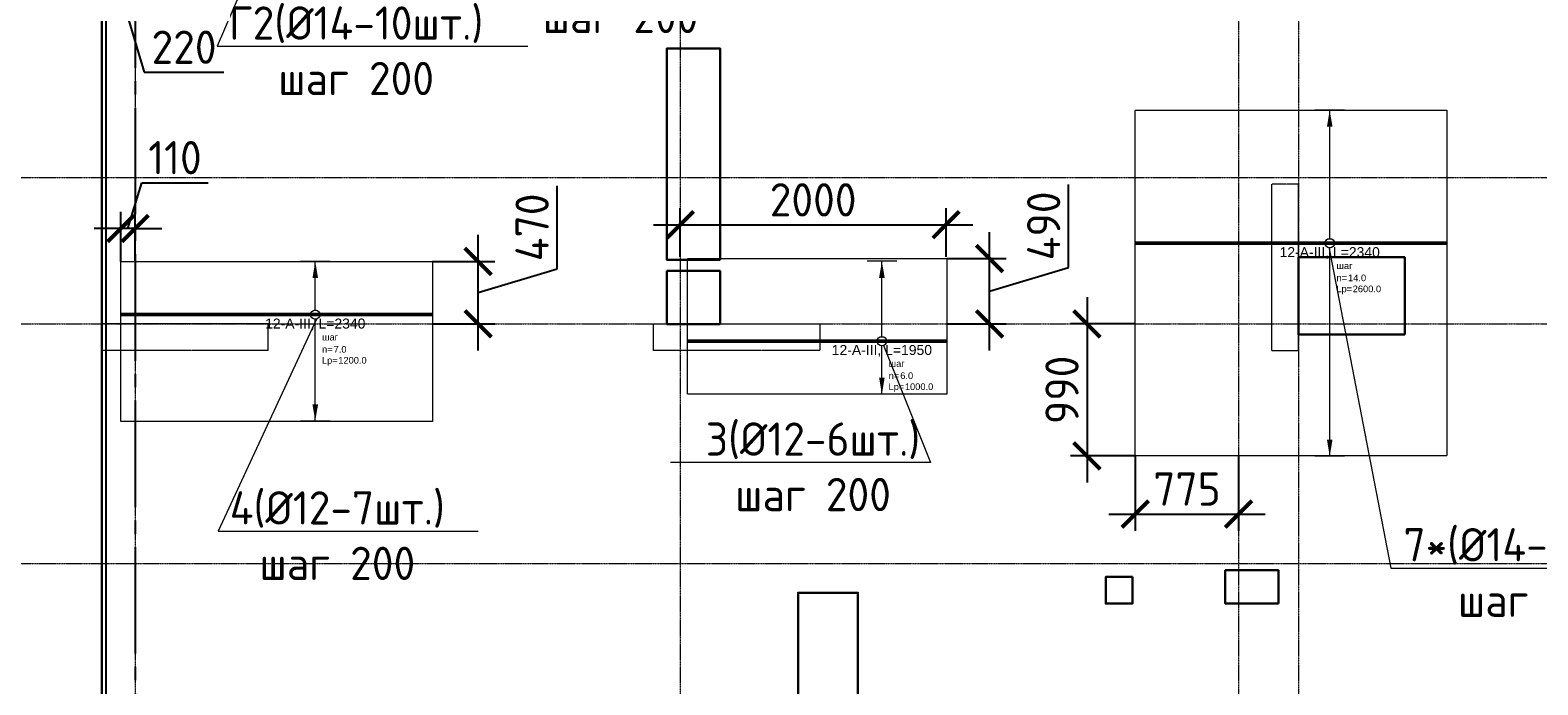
# Model space of a CAD drawing. Header units: millimetres. Extents: x -42044588 to 856694, y -806701 to 941911.
# Tile 218 of 256: x 3247 to 14588, y -425863 to -420944. Entities that reach past the tile are written whole.
import ezdxf
from ezdxf import colors
from ezdxf.entities.mleader import LeaderData, LeaderLine
from ezdxf.enums import TextEntityAlignment as Align
from ezdxf.math import Vec2, Vec3

# ---------------------------------------------------------------- set-up
doc = ezdxf.new("R2010")
doc.units = ezdxf.units.MM
doc.set_wipeout_variables(frame=1)
for name, pattern in [('01 Штриховая _4 мм_', [6, 3.5, -2.5]), ('______5', [1100, 800, -100, 100, -100]), ('DASHED', [7, 5, -2, 0]), ('GOST2.303 4', [7, 5, -2, 0]), ('осевая', [50.8, 31.75, -6.35, 6.35, -6.35])]:
    doc.linetypes.add(name, pattern=pattern)
doc.layers.add('0 @ 100', color=7, linetype='Continuous')
for name, color, linetype, lineweight in [('907Сл Осевые', 1, 'Continuous', 0), ('АрмСтер', 2, 'Continuous', 50), ('контур распр. стерхней', 2, 'GOST2.303 4', 20), ('Оси', 40, '______5', 18), ('Перекрытие ж_бетон', 1, 'Continuous', 30), ('подоснова', 151, 'Continuous', 5), ('РАЗМЕРЫ', 1, 'Continuous', 9)]:
    doc.layers.add(name, color=color, linetype=linetype, lineweight=lineweight)
doc.layers.add('АрмСтер_атрибуты', color=2, linetype='Continuous', lineweight=0, plot=False)
doc.layers.add('Колонна_ бетон', color=7, linetype='Continuous', lineweight=50, true_color=0xb4b496)
doc.styles.add('GOST-2.304_Type-B', font='GOST_Common.ttf')
doc.styles.get("Standard").update_dxf_attribs({"font": 'arial.ttf'})
doc.styles.add('Аннотативный', font='arial.ttf')
doc.styles.add('ГОСТ', font='GOST_Common.ttf')
doc.dimstyles.new('СПДС', dxfattribs={"dimscale": 100, "dimtxt": 2.5, "dimasz": 2, "dimexe": 1.25, "dimexo": 0, "dimtad": 1, "dimdec": 0, "dimrnd": 5, "dimtxsty": 'GOST-2.304_Type-B', "dimblk": 'ARCHTICK', "dimcen": 2.5, "dimdle": 2, "dimclrd": 1, "dimclre": 1, "dimclrt": 1, "dimadec": 0, "dimazin": 2, "dimtfac": 0.75, "dimtdec": 0, "dimtmove": 1, "dimatfit": 3, "dimfxl": 0, "dimtolj": 1, "dimarcsym": 0})

# ---------------------------------------------------------------- blocks, each defined once
blk = doc.blocks.new('подложка стн 1-го этажа')
at = {"layer": 'Колонна_ бетон', "color": 252, "linetype": 'DASHED', "lineweight": 0, "ltscale": 0.5, "true_color": 0x939598, "transparency": 33554687}
for p, q in [((16794, 19962, -200), (16594, 19962, -200)), ((16594, 19962, -200), (16594, 19962, -200)), ((16594, 18712, -200), (16594, 19962, -200)), ((16794, 19962, -200), (16794, 19962, -200)), ((16794, 18712, -200), (16794, 19962, -200)), ((7794, 18712, -200), (7794, 18912, -200)), ((7794, 18912, -200), (7794, 18912, -200)), ((9044, 18912, -200), (7794, 18912, -200)), ((9044, 18912, -200), (9044, 18912, -200)), ((9044, 18712, -200), (9044, 18912, -200)), ((11944, 18912, -200), (11944, 18912, -200)), ((11944, 18712, -200), (11944, 18912, -200)), ((11944, 18912, -200), (13194, 18912, -200)), ((13194, 18912, -200), (13194, 18912, -200)), ((13194, 18912, -200), (13194, 18712, -200)), ((9044, 18712, -200), (7794, 18712, -200)), ((7794, 18712, -200), (7794, 18712, -200)), ((9044, 18712, -200), (9044, 18712, -200)), ((13194, 18712, -200), (11944, 18712, -200)), ((11944, 18712, -200), (11944, 18712, -200)), ((13194, 18712, -200), (13194, 18712, -200)), ((16594, 18712, -200), (16794, 18712, -200)), ((16594, 18712, -200), (16594, 18712, -200)), ((16794, 18712, -200), (16794, 18712, -200))]:
    blk.add_line(p, q, dxfattribs=at)
blk = doc.blocks.new('цукцкц')
at = {"layer": 'Перекрытие ж_бетон'}
blk.add_lwpolyline([(-256616, -572829), (-256616, -573229), (-257016, -573229), (-257016, -572829)], close=True, dxfattribs=at)
at = {"layer": 'Перекрытие ж_бетон', "ltscale": 100}
blk.add_lwpolyline([(-258916, -576330), (-259116, -576330), (-259116, -576130), (-258916, -576130)], close=True, dxfattribs=at)
blk = doc.blocks.new('отв +6900')
at = {"layer": 'Перекрытие ж_бетон'}
for points in [[(-261461, -174939), (-261861, -174939), (-261861, -173349), (-261461, -173349)], [(-256311, -175499), (-256311, -174919), (-257111, -174919), (-257111, -175499)], [(-257261, -177520), (-257261, -177270), (-257661, -177270), (-257661, -177520)], [(-260424, -179219), (-260874, -179219), (-260874, -177439), (-260424, -177439)]]:
    blk.add_lwpolyline(points, close=True, dxfattribs=at)
at = {"color": 1, "rotation": 90}
blk.add_blockref('цукцкц', (-834690, 81595), dxfattribs=at)
blk = doc.blocks.new('_None')
blk = doc.blocks.new('_ArchTick')
at = {"color": 0, "linetype": 'ByBlock', "const_width": 0.15}
blk.add_lwpolyline([(-0.5, -0.5), (0.5, 0.5)], dxfattribs=at)
blk = doc.blocks.new('*D5504')
at = {"layer": '907Сл Осевые', "color": 1, "lineweight": -2, "transparency": 16777216}
for p, q in [((3787, -415801), (3787, -437975)), ((3817, -415801), (3817, -437975)), ((3787, -437850), (3587, -437850)), ((3787, -437850), (3817, -437850)), ((3787, -437850), (3817, -437850)), ((3802, -437850), (3980, -438444)), ((3817, -437850), (4017, -437850)), ((3980, -438444), (4405, -438444))]:
    blk.add_line(p, q, dxfattribs=at)
at = {"layer": 'DEFPOINTS', "color": 0, "transparency": 16777216}
for p in [(3787, -415801), (3817, -415801), (3817, -437850)]:
    blk.add_point(p, dxfattribs=at)
at = {"layer": '907Сл Осевые', "color": 1, "lineweight": -2, "transparency": 16777216, "xscale": 200, "yscale": 200, "zscale": 200}
blk.add_blockref('_ArchTick', (3787, -437850), dxfattribs=at)
at = {"layer": '907Сл Осевые', "color": 1, "lineweight": -2, "transparency": 16777216, "xscale": 200, "yscale": 200, "zscale": 200, "rotation": 180}
blk.add_blockref('_ArchTick', (3817, -437850), dxfattribs=at)
at = {"layer": '907Сл Осевые', "color": 1, "lineweight": 0, "transparency": 16777216, "insert": (4193, -438256), "char_height": 250, "attachment_point": 5, "style": 'GOST-2.304_Type-B'}
blk.add_mtext('\\A1;30', dxfattribs=at)
blk = doc.blocks.new('*U5526')
at = {"layer": 'РАЗМЕРЫ'}
for p, q in [((112, 600), (-112, 600)), ((112, -400), (-112, -400))]:
    blk.add_line(p, q, dxfattribs=at)
at = {"layer": 'РАЗМЕРЫ', "ltscale": 15}
blk.add_line((0, -400), (0, 600), dxfattribs=at)
at = {"layer": 'РАЗМЕРЫ'}
for points in [[(0, 600), (21, 475), (-21, 475)], [(0, -400), (21, -275), (-21, -275)]]:
    blk.add_solid(points, dxfattribs=at)
at = {"layer": 'АрмСтер_атрибуты', "color": 215, "ltscale": 15, "style": 'Аннотативный'}
for s, p in [('шаг', (51, -194)), ('Lр=', (50, -368)), ('n=', (51, -285))]:
    blk.add_text(s, height=50, dxfattribs=at).set_placement(p)
at = {"layer": 'АрмСтер_атрибуты', "flags": 9}
for tag, p in [('МАССА', (-1034, 190)), ('ОБОЗНАЧЕНИЕ', (-1034, 76))]:
    blk.add_attdef(tag, p, '', height=75, dxfattribs=at)
at = {"layer": 'АрмСтер_атрибуты', "style": 'Аннотативный', "flags": 8}
blk.add_attdef('ПОЗ', (110, 30), '', height=75, dxfattribs=at)
at = {"layer": 'АрмСтер_атрибуты', "color": 215, "style": 'Аннотативный'}
for tag, p, flags in [('ШАГ', (191, -194), 10), ('КОЛ', (138, -285), 8), ('ШИРИНА', (173, -368), 8)]:
    blk.add_attdef(tag, p, '', height=50, dxfattribs=dict(at, flags=flags))
at = {"linetype": 'Continuous', "lineweight": 0}
blk.add_wipeout([(35, 0), (28, 21), (11, 33), (-11, 33), (-28, 21), (-35, 0), (-28, -21), (-11, -33), (11, -33), (28, -21)], dxfattribs=at)
at = {"color": 0, "linetype": 'ByBlock', "lineweight": -2, "ltscale": 100}
blk.add_line((-1463, 0), (487, 0), dxfattribs=at)
at = {"layer": 'РАЗМЕРЫ'}
blk.add_circle((0, 0), 35, dxfattribs=at)
at = {"layer": 'АрмСтер_атрибуты', "style": 'Аннотативный', "flags": 8}
blk.add_attdef('НАИМЕНОВАНИЕ', text='', height=75, dxfattribs=at).set_placement((0, -29), align=Align.TOP_CENTER)
blk = doc.blocks.new('*U2500')
at = {"layer": 'РАЗМЕРЫ'}
for p, q in [((112, 1000), (-112, 1000)), ((112, -1600), (-112, -1600))]:
    blk.add_line(p, q, dxfattribs=at)
at = {"layer": 'РАЗМЕРЫ', "ltscale": 15}
blk.add_line((0, -1600), (0, 1000), dxfattribs=at)
at = {"layer": 'РАЗМЕРЫ'}
for points in [[(0, 1000), (21, 875), (-21, 875)], [(0, -1600), (21, -1475), (-21, -1475)]]:
    blk.add_solid(points, dxfattribs=at)
at = {"layer": 'АрмСтер_атрибуты', "color": 215, "ltscale": 15, "style": 'Аннотативный'}
for s, p in [('шаг', (51, -194)), ('Lр=', (50, -368)), ('n=', (51, -285))]:
    blk.add_text(s, height=50, dxfattribs=at).set_placement(p)
at = {"layer": 'АрмСтер_атрибуты', "style": 'Аннотативный', "flags": 8}
blk.add_attdef('ПОЗ', (110, 30), '', height=75, dxfattribs=at)
at = {"layer": 'АрмСтер_атрибуты', "flags": 9}
for tag, p in [('МАССА', (-1034, -210)), ('ОБОЗНАЧЕНИЕ', (-1034, -324))]:
    blk.add_attdef(tag, p, '', height=75, dxfattribs=at)
at = {"layer": 'АрмСтер_атрибуты', "color": 215, "style": 'Аннотативный'}
for tag, p, flags in [('ШАГ', (191, -194), 10), ('КОЛ', (138, -285), 8), ('ШИРИНА', (173, -368), 8)]:
    blk.add_attdef(tag, p, '', height=50, dxfattribs=dict(at, flags=flags))
at = {"linetype": 'Continuous', "lineweight": 0}
blk.add_wipeout([(35, 0), (28, 21), (11, 33), (-11, 33), (-28, 21), (-35, 0), (-28, -21), (-11, -33), (11, -33), (28, -21)], dxfattribs=at)
at = {"color": 0, "linetype": 'ByBlock', "lineweight": -2, "ltscale": 100}
blk.add_line((-1463, 0), (877, 0), dxfattribs=at)
at = {"layer": 'РАЗМЕРЫ'}
blk.add_circle((0, 0), 35, dxfattribs=at)
at = {"layer": 'АрмСтер_атрибуты', "style": 'Аннотативный', "flags": 8}
blk.add_attdef('НАИМЕНОВАНИЕ', text='', height=75, dxfattribs=at).set_placement((0, -29), align=Align.TOP_CENTER)
blk = doc.blocks.new('*U5525')
at = {"layer": 'РАЗМЕРЫ'}
for p, q in [((112, 400), (-112, 400)), ((112, -800), (-112, -800))]:
    blk.add_line(p, q, dxfattribs=at)
at = {"layer": 'РАЗМЕРЫ', "ltscale": 15}
blk.add_line((0, -800), (0, 400), dxfattribs=at)
at = {"layer": 'РАЗМЕРЫ'}
for points in [[(0, 400), (21, 275), (-21, 275)], [(0, -800), (21, -675), (-21, -675)]]:
    blk.add_solid(points, dxfattribs=at)
at = {"layer": 'АрмСтер_атрибуты', "color": 215, "ltscale": 15, "style": 'Аннотативный'}
for s, p in [('шаг', (51, -194)), ('Lр=', (50, -368)), ('n=', (51, -285))]:
    blk.add_text(s, height=50, dxfattribs=at).set_placement(p)
at = {"layer": 'АрмСтер_атрибуты', "style": 'Аннотативный', "flags": 8}
blk.add_attdef('ПОЗ', (110, 30), '', height=75, dxfattribs=at)
at = {"layer": 'АрмСтер_атрибуты', "color": 215, "style": 'Аннотативный'}
for tag, p, flags in [('ШАГ', (191, -194), 10), ('КОЛ', (138, -285), 8), ('ШИРИНА', (173, -368), 8)]:
    blk.add_attdef(tag, p, '', height=50, dxfattribs=dict(at, flags=flags))
at = {"layer": 'АрмСтер_атрибуты', "flags": 9}
for tag, p in [('МАССА', (-1034, -810)), ('ОБОЗНАЧЕНИЕ', (-1034, -924))]:
    blk.add_attdef(tag, p, '', height=75, dxfattribs=at)
at = {"linetype": 'Continuous', "lineweight": 0}
blk.add_wipeout([(35, 0), (28, 21), (11, 33), (-11, 33), (-28, 21), (-35, 0), (-28, -21), (-11, -33), (11, -33), (28, -21)], dxfattribs=at)
at = {"color": 0, "linetype": 'ByBlock', "lineweight": -2, "ltscale": 100}
blk.add_line((-1463, 0), (877, 0), dxfattribs=at)
at = {"layer": 'РАЗМЕРЫ'}
blk.add_circle((0, 0), 35, dxfattribs=at)
at = {"layer": 'АрмСтер_атрибуты', "style": 'Аннотативный', "flags": 8}
blk.add_attdef('НАИМЕНОВАНИЕ', text='', height=75, dxfattribs=at).set_placement((0, -29), align=Align.TOP_CENTER)
blk = doc.blocks.new('оси блок 2')
at = {"layer": 'Оси', "color": 16, "linetype": 'осевая', "lineweight": 0, "ltscale": 0.25, "transparency": 33554687}
for p, q in [((-85704.7, -322543), (-85704.7, -347930)), ((-81604.7, -322543), (-81604.7, -347914.1)), ((-77404.7, -323084.4), (-77404.7, -347462.5)), ((-76954.7, -323084.4), (-76954.7, -347468.4)), ((-89822.3, -332401.3), (-37238.5, -332401.3)), ((-89822.3, -333501.3), (-37238.5, -333501.3)), ((-89822.3, -335301.3), (-37238.5, -335301.3))]:
    blk.add_line(p, q, dxfattribs=at)
blk = doc.blocks.new('*D6151')
at = {"layer": '907Сл Осевые', "color": 1, "lineweight": -2, "transparency": 16777216}
for p, q in [((3817, -420390), (3817, -420791)), ((4037, -420390), (4037, -420791)), ((4237, -420666), (3617, -420666)), ((3927, -420666), (4105, -421259)), ((4105, -421259), (4705, -421259))]:
    blk.add_line(p, q, dxfattribs=at)
at = {"layer": 'DEFPOINTS', "color": 0, "transparency": 16777216}
for p in [(3817, -420390), (4037, -420390), (3817, -420666)]:
    blk.add_point(p, dxfattribs=at)
at = {"layer": '907Сл Осевые', "color": 1, "lineweight": -2, "transparency": 16777216, "xscale": 200, "yscale": 200, "zscale": 200, "rotation": 180}
blk.add_blockref('_ArchTick', (3817, -420666), dxfattribs=at)
at = {"layer": '907Сл Осевые', "color": 1, "lineweight": -2, "transparency": 16777216, "xscale": 200, "yscale": 200, "zscale": 200}
blk.add_blockref('_ArchTick', (4037, -420666), dxfattribs=at)
at = {"layer": '907Сл Осевые', "color": 1, "lineweight": 0, "transparency": 16777216, "insert": (4405, -421072), "char_height": 250, "attachment_point": 5, "style": 'GOST-2.304_Type-B'}
blk.add_mtext('\\A1;220', dxfattribs=at)
blk = doc.blocks.new('*D6155')
at = {"layer": '907Сл Осевые', "color": 1, "lineweight": -2, "transparency": 16777216}
for p, q in [((3983, -422434), (4087, -422090)), ((4087, -422090), (4587, -422090)), ((3930, -422682), (3930, -422309)), ((4037, -422682), (4037, -422309)), ((3930, -422434), (3730, -422434)), ((4037, -422434), (3930, -422434)), ((4037, -422434), (3930, -422434)), ((4037, -422434), (4237, -422434))]:
    blk.add_line(p, q, dxfattribs=at)
at = {"layer": 'DEFPOINTS', "color": 0, "transparency": 16777216}
for p in [(3930, -422434), (3930, -422682), (4037, -422682)]:
    blk.add_point(p, dxfattribs=at)
at = {"layer": '907Сл Осевые', "color": 1, "lineweight": -2, "transparency": 16777216, "xscale": 200, "yscale": 200, "zscale": 200}
blk.add_blockref('_ArchTick', (3930, -422434), dxfattribs=at)
at = {"layer": '907Сл Осевые', "color": 1, "lineweight": -2, "transparency": 16777216, "xscale": 200, "yscale": 200, "zscale": 200, "rotation": 180}
blk.add_blockref('_ArchTick', (4037, -422434), dxfattribs=at)
at = {"layer": '907Сл Осевые', "color": 1, "lineweight": 0, "transparency": 16777216, "insert": (4337, -421902), "char_height": 250, "attachment_point": 5, "style": 'GOST-2.304_Type-B'}
blk.add_mtext('\\A1;110', dxfattribs=at)
blk = doc.blocks.new('*D6156')
at = {"layer": '907Сл Осевые', "color": 1, "lineweight": -2, "transparency": 16777216}
for p, q in [((7211, -422738), (7211, -422113)), ((6617, -423351), (6617, -422482)), ((6274, -422682), (6742, -422682)), ((6617, -422916), (7211, -422738)), ((6274, -423151), (6742, -423151))]:
    blk.add_line(p, q, dxfattribs=at)
at = {"layer": 'DEFPOINTS', "color": 0, "transparency": 16777216}
for p in [(6274, -422682), (6617, -422682), (6274, -423151, 200)]:
    blk.add_point(p, dxfattribs=at)
at = {"layer": '907Сл Осевые', "color": 1, "lineweight": -2, "transparency": 16777216, "xscale": 200, "yscale": 200, "zscale": 200}
for p, rotation in [((6617, -422682), 90), ((6617, -423151), 270)]:
    blk.add_blockref('_ArchTick', p, dxfattribs=dict(at, rotation=rotation))
at = {"layer": '907Сл Осевые', "color": 1, "lineweight": 0, "transparency": 16777216, "insert": (7023, -422426), "char_height": 250, "attachment_point": 5, "rotation": 90, "style": 'GOST-2.304_Type-B'}
blk.add_mtext('\\A1;470', dxfattribs=at)
blk = doc.blocks.new('*D6191')
at = {"layer": '907Сл Осевые', "color": 1, "lineweight": -2, "transparency": 16777216}
for p, q in [((11058, -422728), (11058, -422103)), ((10464, -423351), (10464, -422461)), ((10142, -422661), (10589, -422661)), ((10464, -422906), (11058, -422728)), ((10142, -423151), (10589, -423151))]:
    blk.add_line(p, q, dxfattribs=at)
at = {"layer": 'DEFPOINTS', "color": 0, "transparency": 16777216}
for p in [(10142, -422661, 43150), (10464, -422661), (10142, -423151, 200)]:
    blk.add_point(p, dxfattribs=at)
at = {"layer": '907Сл Осевые', "color": 1, "lineweight": -2, "transparency": 16777216, "xscale": 200, "yscale": 200, "zscale": 200}
for p, rotation in [((10464, -422661), 90), ((10464, -423151), 270)]:
    blk.add_blockref('_ArchTick', p, dxfattribs=dict(at, rotation=rotation))
at = {"layer": '907Сл Осевые', "color": 1, "lineweight": 0, "transparency": 16777216, "insert": (10871, -422415), "char_height": 250, "attachment_point": 5, "rotation": 90, "style": 'GOST-2.304_Type-B'}
blk.add_mtext('\\A1;490', dxfattribs=at)
blk = doc.blocks.new('*D6192')
at = {"layer": '907Сл Осевые', "color": 1, "lineweight": -2, "transparency": 16777216}
for p, q in [((11197, -422951), (11197, -424343)), ((11560, -423151), (11072, -423151)), ((11560, -424143), (11072, -424143))]:
    blk.add_line(p, q, dxfattribs=at)
at = {"layer": 'DEFPOINTS', "color": 0, "transparency": 16777216}
for p in [(11560, -423151, 200), (11197, -424143), (11560, -424143)]:
    blk.add_point(p, dxfattribs=at)
at = {"layer": '907Сл Осевые', "color": 1, "lineweight": -2, "transparency": 16777216, "xscale": 200, "yscale": 200, "zscale": 200}
for p, rotation in [((11197, -423151), 90), ((11197, -424143), 270)]:
    blk.add_blockref('_ArchTick', p, dxfattribs=dict(at, rotation=rotation))
at = {"layer": '907Сл Осевые', "color": 1, "lineweight": 0, "transparency": 16777216, "insert": (11009, -423647), "char_height": 250, "attachment_point": 5, "rotation": 90, "style": 'GOST-2.304_Type-B'}
blk.add_mtext('\\A1;990', dxfattribs=at)
blk = doc.blocks.new('*D6193')
at = {"layer": '907Сл Осевые', "color": 1, "lineweight": -2, "transparency": 16777216}
for p, q in [((11560, -424143), (11560, -424705)), ((12337, -424143), (12337, -424705)), ((11360, -424580), (12537, -424580))]:
    blk.add_line(p, q, dxfattribs=at)
at = {"layer": 'DEFPOINTS', "color": 0, "transparency": 16777216}
for p in [(11560, -424143), (12337, -424143, 200), (12337, -424580)]:
    blk.add_point(p, dxfattribs=at)
at = {"layer": '907Сл Осевые', "color": 1, "lineweight": -2, "transparency": 16777216, "xscale": 200, "yscale": 200, "zscale": 200, "rotation": 180}
blk.add_blockref('_ArchTick', (11560, -424580), dxfattribs=at)
at = {"layer": '907Сл Осевые', "color": 1, "lineweight": -2, "transparency": 16777216, "xscale": 200, "yscale": 200, "zscale": 200}
blk.add_blockref('_ArchTick', (12337, -424580), dxfattribs=at)
at = {"layer": '907Сл Осевые', "color": 1, "lineweight": 0, "transparency": 16777216, "insert": (11949, -424392), "char_height": 250, "attachment_point": 5, "style": 'GOST-2.304_Type-B'}
blk.add_mtext('\\A1;775', dxfattribs=at)
blk = doc.blocks.new('*D6194')
at = {"layer": '907Сл Осевые', "color": 1, "lineweight": -2, "transparency": 16777216}
for p, q in [((8137, -422647), (8137, -422281)), ((10137, -422647), (10137, -422281)), ((7937, -422406), (10337, -422406))]:
    blk.add_line(p, q, dxfattribs=at)
at = {"layer": 'DEFPOINTS', "color": 0, "transparency": 16777216}
for p in [(10137, -422406), (8137, -422647, 200), (10137, -422647, 43150)]:
    blk.add_point(p, dxfattribs=at)
at = {"layer": '907Сл Осевые', "color": 1, "lineweight": -2, "transparency": 16777216, "xscale": 200, "yscale": 200, "zscale": 200, "rotation": 180}
blk.add_blockref('_ArchTick', (8137, -422406), dxfattribs=at)
at = {"layer": '907Сл Осевые', "color": 1, "lineweight": -2, "transparency": 16777216, "xscale": 200, "yscale": 200, "zscale": 200}
blk.add_blockref('_ArchTick', (10137, -422406), dxfattribs=at)
at = {"layer": '907Сл Осевые', "color": 1, "lineweight": 0, "transparency": 16777216, "insert": (9137, -422219), "char_height": 250, "attachment_point": 5, "style": 'GOST-2.304_Type-B'}
blk.add_mtext('\\A1;2000', dxfattribs=at)

msp = doc.modelspace()

# ---------------------------------------------------------------- linework, layer by layer
at = {"layer": 'контур распр. стерхней', "linetype": '01 Штриховая _4 мм_'}
for points in [[(13904.697, -424142.635), (11560.141, -424142.635), (11560.15, -421545.18), (13904.706, -421545.18)], [(6274.133, -423885.107), (3929.577, -423885.107), (3929.586, -422681.677), (6274.142, -422681.677)]]:
    msp.add_lwpolyline(points, close=True, dxfattribs=at)
at = {"layer": 'контур распр. стерхней', "linetype": '01 Штриховая _4 мм_', "elevation": 43150}
msp.add_lwpolyline([(10141.641, -423680.219), (8191.64, -423680.219), (8191.649, -422660.83), (10141.65, -422660.83)], close=True, dxfattribs=at)
at = {"layer": 'Оси', "color": 16, "linetype": '______5', "lineweight": 25, "transparency": 33554687}
msp.add_line((4037.249, -413827.692), (4037.249, -437817.692), dxfattribs=at)
at = {"layer": 'Перекрытие ж_бетон'}
msp.add_lwpolyline([(14447.249, -415700.97), (14447.249, -415700.97), (3787.249, -415700.97), (3787.25, -432600.97)], dxfattribs=at)

# ---------------------------------------------------------------- block references
for name, p in [('подложка стн 1-го этажа', (-4006.674, -442062.764, 560)), ('отв +6900', (269898.156, -247731.872, 200))]:
    msp.add_blockref(name, p)

# ---------------------------------------------------------------- dimensions: what is measured, and where the dimension line sits
at = {"layer": '907Сл Осевые', "lineweight": 0}
for base, p1, p2, picture, middle in [((3817.249, -437849.989), (3787.249, -415800.835), (3817.249, -415800.835), '*D5504', (4042.874, -438256.239)), ((3817.249, -420665.593), (4037.249, -420389.937), (3817.249, -420389.937), '*D6151', (4167.874, -421071.843))]:
    dim = msp.add_linear_dim(base=base, p1=p1, p2=p2, dimstyle='СПДС', dxfattribs=at)
    dim.commit()
    dim.dimension.update_dxf_attribs({"geometry": picture, "text_midpoint": middle})

# ---------------------------------------------------------------- leaders
at = {"layer": 'подоснова', "color": 2, "ltscale": 0.3}
ml = msp.add_multileader_mtext('Standard', dxfattribs=at)
ml.set_content('Г2(%%C14-10шт.)\\Pшаг 200', color=2, style='GOST-2.304_Type-B')
ml.set_leader_properties(color=256, linetype='ByLayer', lineweight=15)
ml.set_arrow_properties(name='NONE')
ml.build(insert=Vec2(0, 0))
ml.multileader.update_dxf_attribs({"text_left_attachment_type": 6, "text_right_attachment_type": 6, "dogleg_length": 0.1, "arrow_head_size": 18})
ctx = ml.context
ctx.base_point, ctx.char_height, ctx.arrow_head_size, ctx.landing_gap_size, ctx.plane_origin = Vec3(4654.611, -421065.425), 250, 18, 20, Vec3(-4627.086, -416333.877)
ctx.left_attachment, ctx.right_attachment, ctx.text_align_type = 6, 6, 1
notes = []
notes.append((ctx, [(0, (1, 1, 0), (4654.511, -421065.425), (1, 0), 0.1, [(0, [(5278.665, -419614.848)], 0, [])])]))
ctx.mtext.insert, ctx.mtext.alignment, ctx.mtext.flow_direction = Vec3(5699.611, -420765.425), 2, 5
at = {"layer": 'подоснова', "color": 4, "ltscale": 0.3}
ml = msp.add_multileader_mtext('Standard', dxfattribs=at)
ml.set_content(' 3(%%C12-6шт.)\\Pшаг 200', color=4, style='GOST-2.304_Type-B')
ml.set_leader_properties(color=256, linetype='ByLayer', lineweight=15)
ml.set_arrow_properties(name='NONE')
ml.build(insert=Vec2(0, 0))
ml.multileader.update_dxf_attribs({"text_left_attachment_type": 6, "text_right_attachment_type": 6, "dogleg_length": 0.1, "arrow_head_size": 18})
ctx = ml.context
ctx.base_point, ctx.char_height, ctx.arrow_head_size, ctx.landing_gap_size, ctx.plane_origin = Vec3(6750.611, -420599.077), 250, 18, 20, Vec3(-2181.085, -415867.529)
ctx.left_attachment, ctx.right_attachment, ctx.text_align_type = 6, 6, 1
notes.append((ctx, [(1, (1, 1, 0), (8626.317, -420599.077), (-1, 0), 0.1, [(0, [(8579.417, -419794.141)], 0, [])])]))
ctx.mtext.insert, ctx.mtext.alignment, ctx.mtext.flow_direction = Vec3(7688.414, -420299.077), 2, 5
at = {"layer": 'подоснова', "color": 6, "ltscale": 0.3}
ml = msp.add_multileader_mtext('Standard', dxfattribs=at)
ml.set_content('7*(%%C14-27шт.)\\Pшаг 100', color=6, style='GOST-2.304_Type-B')
ml.set_leader_properties(color=256, linetype='ByLayer', lineweight=15)
ml.set_arrow_properties(name='NONE')
ml.build(insert=Vec2(0, 0))
ml.multileader.update_dxf_attribs({"text_left_attachment_type": 6, "text_right_attachment_type": 6, "dogleg_length": 0.1, "arrow_head_size": 18})
ctx = ml.context
ctx.base_point, ctx.char_height, ctx.arrow_head_size, ctx.landing_gap_size, ctx.plane_origin = Vec3(13483.395, -424985.91), 250, 18, 20, Vec3(2416.416, -419711.9)
ctx.left_attachment, ctx.right_attachment, ctx.text_align_type = 6, 6, 1
notes.append((ctx, [(0, (1, 1, 0), (13483.295, -424985.91), (1, 0), 0.1, [(0, [(13011.107, -422547.088)], 0, [])])]))
ctx.mtext.insert, ctx.mtext.alignment, ctx.mtext.flow_direction = Vec3(14550.933, -424685.91), 2, 5
at = {"layer": 'подоснова', "color": 4, "ltscale": 0.3}
ml = msp.add_multileader_mtext('Standard', dxfattribs=at)
ml.set_content('4(%%C12-7шт.)\\Pшаг 200', color=4, style='GOST-2.304_Type-B')
ml.set_leader_properties(color=256, linetype='ByLayer', lineweight=15)
ml.set_arrow_properties(name='NONE')
ml.build(insert=Vec2(0, 0))
ml.multileader.update_dxf_attribs({"text_left_attachment_type": 6, "text_right_attachment_type": 6, "dogleg_length": 0.1, "arrow_head_size": 18})
ctx = ml.context
ctx.base_point, ctx.char_height, ctx.arrow_head_size, ctx.landing_gap_size, ctx.plane_origin = Vec3(4662.966, -424708.723, 43150), 250, 18, 20, Vec3(-4618.73, -419977.175, 43150)
ctx.left_attachment, ctx.right_attachment, ctx.text_align_type = 6, 6, 1
notes.append((ctx, [(0, (1, 1, 0), (4662.866, -424708.723, 43150), (1, 0), 0.1, [(0, [(5417.098, -423083.908, 43150)], 0, [])])]))
ctx.mtext.insert, ctx.mtext.alignment, ctx.mtext.flow_direction = Vec3(5557.966, -424408.723, 43150), 2, 5
ml = msp.add_multileader_mtext('Standard', dxfattribs=at)
ml.set_content('3(%%C12-6шт.)\\Pшаг 200', color=4, style='GOST-2.304_Type-B')
ml.set_leader_properties(color=256, linetype='ByLayer', lineweight=15)
ml.set_arrow_properties(name='NONE')
ml.build(insert=Vec2(0, 0))
ml.multileader.update_dxf_attribs({"text_left_attachment_type": 6, "text_right_attachment_type": 6, "dogleg_length": 0.1, "arrow_head_size": 18})
ctx = ml.context
ctx.base_point, ctx.char_height, ctx.arrow_head_size, ctx.landing_gap_size, ctx.plane_origin = Vec3(8253.638, -424191.654), 250, 18, 20, Vec3(-788.665, -419460.105)
ctx.left_attachment, ctx.right_attachment, ctx.text_align_type = 6, 6, 1
notes.append((ctx, [(1, (1, 1, 0), (10018.738, -424191.654), (-1, 0), 0.1, [(0, [(9654.149, -423280.219)], 0, [])])]))
ctx.mtext.insert, ctx.mtext.alignment, ctx.mtext.flow_direction = Vec3(9136.138, -423891.654), 2, 5
for ctx, leaders in notes:
    for number, flags, end, landing, length, lines in leaders:
        leader = LeaderData()
        leader.index, (leader.has_last_leader_line, leader.has_dogleg_vector, leader.attachment_direction) = number, flags
        leader.last_leader_point, leader.dogleg_vector, leader.dogleg_length = Vec3(end), Vec3(landing), length
        for number, points, colour, breaks in lines:
            line = LeaderLine()
            line.index, line.vertices, line.color, line.breaks = number, Vec3.list(points), colors.encode_raw_color(colour), breaks
            leader.lines.append(line)
        ctx.leaders.append(leader)

# ---------------------------------------------------------------- next in the draw order: block references
at = {"layer": 'АрмСтер', "ltscale": 15}
ref = msp.add_blockref('*U2500', (13022.65, -422545.18), dxfattribs=at)
ref.add_attrib('НАИМЕНОВАНИЕ', '12-A-III, L=2340', dxfattribs={"layer": 'АрмСтер_атрибуты', "height": 75, "style": 'Аннотативный', "flags": 8}).set_placement((13022.65, -422574.519), align=Align.TOP_CENTER)
ref.add_attrib('КОЛ', '14.0', (13160.699, -422830.305), dxfattribs={"layer": 'АрмСтер_атрибуты', "color": 215, "height": 50, "style": 'Аннотативный', "flags": 8})
ref.add_attrib('ШИРИНА', '2600.0', (13195.535, -422912.979), dxfattribs={"layer": 'АрмСтер_атрибуты', "color": 215, "height": 50, "style": 'Аннотативный', "flags": 8})
ref = msp.add_blockref('*U5525', (5392.086, -423081.677), dxfattribs=at)
ref.add_attrib('НАИМЕНОВАНИЕ', '12-A-III, L=2340', dxfattribs={"layer": 'АрмСтер_атрибуты', "height": 75, "style": 'Аннотативный', "flags": 8}).set_placement((5392.086, -423111.015), align=Align.TOP_CENTER)
ref.add_attrib('КОЛ', '7.0', (5530.134, -423366.802), dxfattribs={"layer": 'АрмСтер_атрибуты', "color": 215, "height": 50, "style": 'Аннотативный', "flags": 8})
ref.add_attrib('ШИРИНА', '1200.0', (5564.97, -423449.476), dxfattribs={"layer": 'АрмСтер_атрибуты', "color": 215, "height": 50, "style": 'Аннотативный', "flags": 8})
ref = msp.add_blockref('*U5526', (9654.149, -423280.219, 43150), dxfattribs=at)
ref.add_attrib('НАИМЕНОВАНИЕ', '12-A-III, L=1950', dxfattribs={"layer": 'АрмСтер_атрибуты', "height": 75, "style": 'Аннотативный', "flags": 8}).set_placement((9654.149, -423309.558, 43150), align=Align.TOP_CENTER)
ref.add_attrib('КОЛ', '6.0', (9792.198, -423565.344, 43150), dxfattribs={"layer": 'АрмСтер_атрибуты', "color": 215, "height": 50, "style": 'Аннотативный', "flags": 8})
ref.add_attrib('ШИРИНА', '1000.0', (9827.034, -423648.018, 43150), dxfattribs={"layer": 'АрмСтер_атрибуты', "color": 215, "height": 50, "style": 'Аннотативный', "flags": 8})

# ---------------------------------------------------------------- next in the draw order: block references
at = {"layer": 'подоснова', "color": 5, "ltscale": 0.3}
msp.add_blockref('оси блок 2', (89741.825, -89649.648, 200), dxfattribs=at)

# ---------------------------------------------------------------- next in the draw order: texts
at = {"layer": '0 @ 100', "insert": (-41963.959, -385058.983), "char_height": 300, "width": 18500, "attachment_point": 1, "style": 'ГОСТ'}
msp.add_mtext('\\pi-900,l900,t900;{\\C7;1.^IАрмирование монолитной плиты  состоит из основного армирования ∅10 А500С с шагом  200х200мм  в нижней зоне, основного армирования ∅10 А500С с шагом  200х200мм  в  верхней зоне и дополнительного армирования, указанного на схемах армирования.\\P2.^IАрмирование плиты предусмотрено отдельными  стержнями заводской длины по осям Х и Y. При недостатке заводской длины стержней для армирования плиты, стыки стержней осуществлять внахлестку без  сварки. Стыки арматуры внахлестку должны располагаться вразбежку (через шаг). См. деталь стыковки арматуры.\\P3.^IВерхнюю и нижнюю арматуру вязать вязальной проволокой через пересечение.  Стержни основной и дополнительной арматуры укладывать в соответствии с сечениями .\\P4.^IПо периметру плиты и у отверстий  у концов основной арматуры устанавливать П-образные элементы Ск1.\\P5.^IПозиции со знаком "*" укладываются с шагом 100 мм\\P6.^IДля фиксации в проектном положении стержней верхней сетки устанавливать фиксаторы Ф1 с шагом 600х600мм.\\P7.^IДиаметр оправки стержня при d<20мм - 5d, при d≥20мм - 8d\\P8.^IКаркасы поперечного армирования устанавливаются до начала устройство верхней сетки армирования.\\P9.^IОбрамления отверстий см. лист 8. В местах расположения отверстий осуществить прерывания основной и дополнительной сеток арматуры. Отверстия обрамляются двумя стержнями арматуры, расход стали на обрамление учтен на листе 40.\\P10.^IПроемы размерами до 300х300 допускается выполнять по месту методом алмазного бурения.\\P11.^IСечения 3-3;4-4;5-5 см. лист 8.}', dxfattribs=at)

# ---------------------------------------------------------------- next in the draw order: dimensions: what is measured, and where the dimension line sits
at = {"layer": '907Сл Осевые', "lineweight": 0}
for base, p1, p2, picture, middle in [((3929.586, -422433.663), (4037.249, -422681.677), (3929.586, -422681.676), '*D6155', (4149.042, -421902.413)), ((10136.651, -422406.477), (8137.107, -422646.516, 200), (10136.651, -422646.534, 43150), '*D6194', (9136.879, -422218.977)), ((12337.107, -424579.733), (11560.144, -424142.635), (12337.107, -424142.635, 200), '*D6193', (11948.626, -424392.233))]:
    dim = msp.add_linear_dim(base=base, p1=p1, p2=p2, dimstyle='СПДС', dxfattribs=at)
    dim.commit()
    dim.dimension.update_dxf_attribs({"geometry": picture, "text_midpoint": middle})
for base, p1, p2, picture, middle in [((6616.865, -422681.677), (6274.138, -423150.97, 200), (6274.142, -422681.677), '*D6156', (7023.115, -422675.698)), ((10464.498, -422660.83), (10141.646, -423150.97, 200), (10141.646, -422660.83, 43150), '*D6191', (10870.748, -422665.275)), ((11196.791, -424142.635), (11560.144, -423150.97, 200), (11560.144, -424142.635), '*D6192', (11009.291, -423646.802))]:
    dim = msp.add_linear_dim(base=base, p1=p1, p2=p2, angle=90, dimstyle='СПДС', dxfattribs=at)
    dim.commit()
    dim.dimension.update_dxf_attribs({"geometry": picture, "text_midpoint": middle})

doc.saveas('drawing.dxf')
